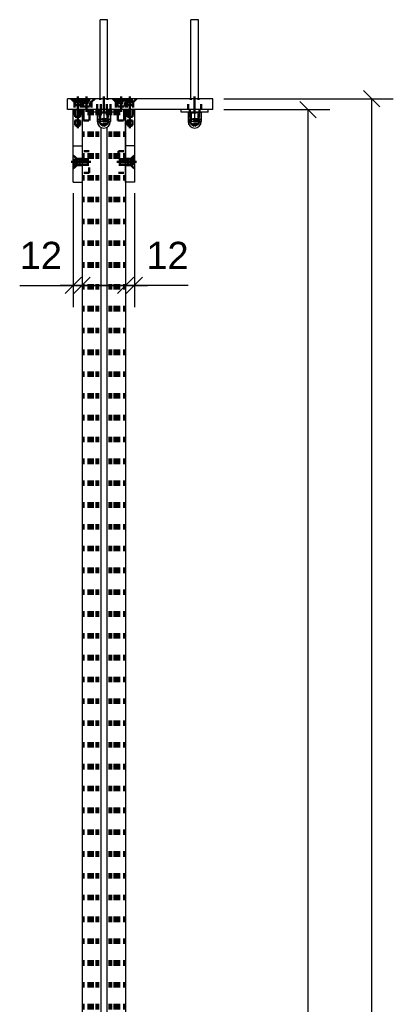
# Model space of a CAD drawing. Header units: millimetres. Extents: x -30 to 390, y -840 to -543.
# Tile 4 of 12: x 39 to 73, y -692 to -601. Entities that reach past the tile are written whole.
import ezdxf

# ---------------------------------------------------------------- set-up
doc = ezdxf.new("R2010")
doc.units = ezdxf.units.MM
doc.linetypes.add('DOT', pattern=[2, 0.5, -1.5])
doc.linetypes.add('STRICHPUNKT2', pattern=[18.5, 10, -4, 0.5, -4])
doc.layers.get('0').update_dxf_attribs({"linetype": 'CONTINUOUS'})
doc.layers.add('DIM49', color=4, linetype='CONTINUOUS')
doc.layers.add('TXT_DIM49', color=2, linetype='CONTINUOUS')
doc.layers.add('LE_ALL', color=7, linetype='CONTINUOUS', lineweight=50)
doc.styles.add('ARIAL', font='arial.ttf')

# ---------------------------------------------------------------- blocks, each defined once
blk = doc.blocks.new('Profiel 60x60_00293', base_point=(47.273, -609.543))
for p, q in [((44.607, -609.543), (44.607, -809.544)), ((45.373, -609.543), (44.607, -609.543)), ((48.607, -609.543), (47.84, -609.543)), ((48.607, -609.543), (48.607, -809.544)), ((46.323, -611.159), (46.323, -807.929)), ((46.89, -611.159), (46.89, -807.929))]:
    blk.add_line(p, q)
at = {"layer": 'LE_ALL', "color": 3, "linetype": 'DOT'}
for p, q in [((44.74, -609.543), (44.74, -809.544)), ((44.74, -609.543), (44.74, -809.544)), ((45.205, -609.543), (45.205, -809.544)), ((45.28, -609.543), (45.28, -809.544)), ((45.307, -609.543), (45.307, -809.544)), ((45.34, -609.543), (45.34, -809.544)), ((45.394, -609.543), (45.394, -809.544)), ((45.407, -609.543), (45.407, -809.544)), ((45.447, -609.543), (45.447, -809.544)), ((45.453, -609.543), (45.453, -809.544)), ((45.473, -609.543), (45.473, -809.544)), ((45.49, -609.543), (45.49, -809.544)), ((45.533, -609.543), (45.533, -809.544)), ((45.613, -609.543), (45.613, -809.544)), ((45.94, -609.543), (45.94, -809.544)), ((46.073, -609.543), (46.073, -809.544)), ((47.14, -609.543), (47.14, -809.544)), ((47.273, -609.543), (47.273, -809.544)), ((47.6, -609.543), (47.6, -809.544)), ((47.68, -609.543), (47.68, -809.544)), ((47.723, -609.543), (47.723, -809.544)), ((47.74, -609.543), (47.74, -809.544)), ((47.76, -609.543), (47.76, -809.544)), ((47.767, -609.543), (47.767, -809.544)), ((47.807, -609.543), (47.807, -809.544)), ((47.819, -609.543), (47.819, -809.544)), ((47.873, -609.543), (47.873, -809.544)), ((47.907, -609.543), (47.907, -809.544)), ((47.933, -609.543), (47.933, -809.544)), ((48.008, -609.543), (48.008, -809.544)), ((48.473, -609.543), (48.473, -809.544)), ((48.473, -609.543), (48.473, -809.544))]:
    blk.add_line(p, q, dxfattribs=at)
for points in [[(46.323, -609.543), (46.323, -611.159)], [(46.89, -609.543), (46.89, -611.159)]]:
    blk.add_lwpolyline(points, dxfattribs=at)
blk = doc.blocks.new('Profiel 60x60_00292')
blk.add_blockref('Profiel 60x60_00293', (47.273, -609.543))
blk = doc.blocks.new('_D7', base_point=(63.839, -713.384))
at = {"layer": 'DIM49', "color": 1}
for p, q in [((66.089, -610.293), (64.589, -608.793)), ((57.607, -609.543), (67.339, -609.543)), ((65.339, -809.544), (65.339, -609.543))]:
    blk.add_line(p, q, dxfattribs=at)
blk = doc.blocks.new('Brede Strip 15x200_00298', base_point=(45.49, -810.253))
blk.add_blockref('_D7', (63.839, -713.384))
blk = doc.blocks.new('Brede Strip 15x200_00297')
blk.add_blockref('Brede Strip 15x200_00298', (45.49, -810.253))
blk = doc.blocks.new('Voetplaat + montage_00296')
blk.add_blockref('Brede Strip 15x200_00297', (0, 0))
blk = doc.blocks.new('_D3', base_point=(69.666, -713.384))
at = {"layer": 'DIM49', "color": 1}
for p, q in [((71.916, -609.293), (70.416, -607.793)), ((57.607, -608.543), (73.166, -608.543)), ((71.166, -608.543), (71.166, -810.544))]:
    blk.add_line(p, q, dxfattribs=at)
blk = doc.blocks.new('Brede Strip 15x200_00331', base_point=(44.557, -608.834))
for p, q in [((43.273, -609.543), (43.273, -608.543)), ((56.607, -609.543), (43.273, -609.543))]:
    blk.add_line(p, q)
blk.add_lwpolyline([(56.607, -609.543), (56.607, -608.543), (43.273, -608.543)])
at = {"layer": 'LE_ALL', "color": 3, "linetype": 'DOT'}
for p, q in [((43.598, -608.543), (43.907, -608.852)), ((43.907, -608.852), (44.507, -608.852)), ((43.907, -608.852), (43.907, -609.543)), ((44.266, -608.543), (44.557, -608.834)), ((44.557, -608.834), (45.49, -608.834)), ((44.557, -608.834), (44.557, -609.543)), ((46.007, -609.543), (46.007, -608.543)), ((46.34, -609.543), (46.34, -608.543)), ((46.873, -609.543), (46.873, -608.543)), ((47.207, -609.543), (47.207, -608.543)), ((47.432, -608.543), (47.723, -608.834)), ((47.723, -608.834), (48.657, -608.834)), ((47.723, -608.834), (47.723, -609.543)), ((48.398, -608.543), (48.707, -608.852)), ((48.707, -608.852), (49.307, -608.852)), ((48.707, -608.852), (48.707, -609.543)), ((54.34, -609.543), (54.34, -608.543)), ((55.54, -609.543), (55.54, -608.543))]:
    blk.add_line(p, q, dxfattribs=at)
for points in [[(44.815, -608.543), (44.507, -608.852), (44.507, -609.543)], [(45.781, -608.543), (45.49, -608.834), (45.49, -609.543)], [(48.948, -608.543), (48.657, -608.834), (48.657, -609.543)], [(49.615, -608.543), (49.307, -608.852), (49.307, -609.543)]]:
    blk.add_lwpolyline(points, dxfattribs=at)
blk.add_blockref('_D3', (69.666, -713.384))
blk = doc.blocks.new('_00333', base_point=(49.007, -608.343))
at = {"layer": 'LE_ALL', "color": 1, "linetype": 'STRICHPUNKT2'}
for p, q in [((44.207, -608.343), (44.207, -609.743)), ((44.207, -608.343), (44.207, -609.743)), ((44.207, -608.343), (44.207, -609.743)), ((45.023, -608.343), (45.023, -609.743)), ((45.023, -608.343), (45.023, -609.743)), ((46.607, -609.743), (46.607, -608.343)), ((46.607, -609.743), (46.607, -608.343)), ((46.607, -609.677), (46.607, -608.41)), ((48.19, -608.343), (48.19, -609.743)), ((48.19, -608.343), (48.19, -609.743)), ((49.007, -608.343), (49.007, -609.743)), ((49.007, -608.343), (49.007, -609.743)), ((49.007, -608.343), (49.007, -609.743)), ((54.94, -609.743), (54.94, -608.343)), ((54.94, -609.743), (54.94, -608.343))]:
    blk.add_line(p, q, dxfattribs=at)
blk = doc.blocks.new('_00332')
blk.add_blockref('_00333', (49.007, -608.343))
blk = doc.blocks.new('Brede Strip 15x200_00330')
for name, p in [('Brede Strip 15x200_00331', (44.557, -608.834)), ('_00332', (0, 0))]:
    blk.add_blockref(name, p)
blk = doc.blocks.new('Carrosseriering M12 (ISO 7093 _ DIN 9021)_00337', base_point=(47.04, -609.543))
for p, q in [((47.84, -609.543), (45.373, -609.543)), ((45.373, -609.763), (45.373, -609.543)), ((47.84, -609.763), (45.373, -609.763)), ((47.84, -609.763), (47.84, -609.543))]:
    blk.add_line(p, q)
at = {"layer": 'LE_ALL', "color": 3, "linetype": 'DOT'}
for p, q in [((46.173, -609.543), (46.173, -609.763)), ((47.04, -609.543), (47.04, -609.763))]:
    blk.add_line(p, q, dxfattribs=at)
blk = doc.blocks.new('Carrosseriering M12 (ISO 7093 _ DIN 9021)_00336')
blk.add_blockref('Carrosseriering M12 (ISO 7093 _ DIN 9021)_00337', (47.04, -609.543))
blk = doc.blocks.new('Hoge dopmoer (DIN 1587)-M12_00339', base_point=(47.011, -610.463))
for p, q in [((46.307, -609.763), (46.007, -609.788)), ((46.007, -609.763), (46.307, -609.763)), ((46.007, -609.788), (46.007, -609.763)), ((46.007, -609.788), (46.007, -610.405)), ((47.207, -609.788), (47.207, -610.405)), ((46.007, -610.405), (46.307, -610.43)), ((46.007, -610.43), (46.007, -610.405)), ((46.307, -610.43), (46.007, -610.43)), ((46.007, -610.43), (46.007, -610.63)), ((46.307, -610.43), (46.607, -610.405)), ((46.907, -610.43), (46.307, -610.43)), ((46.607, -610.405), (46.907, -610.43)), ((46.907, -610.43), (47.207, -610.405)), ((47.207, -610.43), (46.907, -610.43)), ((47.207, -610.405), (47.207, -610.43))]:
    blk.add_line(p, q)
for points in [[(46.607, -609.788), (46.307, -609.763), (46.907, -609.763), (46.607, -609.788), (46.607, -610.405)], [(47.207, -610.43), (47.207, -610.63), (46.007, -610.63)]]:
    blk.add_lwpolyline(points)
blk.add_lwpolyline([(47.207, -609.788), (46.907, -609.763), (47.207, -609.763)], close=True)
blk.add_arc((46.607, -610.63), 0.6, -180, 0)
at = {"layer": 'LE_ALL', "color": 3, "linetype": 'DOT'}
for p, q in [((46.207, -609.763), (46.207, -610.463)), ((47.007, -609.763), (47.007, -610.463)), ((47.011, -610.463), (46.203, -610.463)), ((46.203, -610.83), (46.203, -610.463)), ((47.011, -610.83), (46.203, -610.83)), ((46.267, -610.83), (46.607, -611.03)), ((46.947, -610.83), (46.607, -611.03)), ((47.011, -610.83), (47.011, -610.463))]:
    blk.add_line(p, q, dxfattribs=at)
blk = doc.blocks.new('GEWINDE_00341', base_point=(47.007, -609.763))
at = {"layer": 'LE_ALL', "color": 3, "linetype": 'DOT'}
for p, q in [((46.207, -609.763), (46.207, -610.463)), ((46.207, -609.763), (46.267, -609.798)), ((46.267, -609.798), (46.267, -610.403)), ((46.267, -609.798), (46.947, -609.798)), ((47.007, -609.763), (46.947, -609.798)), ((46.947, -609.798), (46.947, -610.403)), ((47.007, -609.763), (47.007, -610.463)), ((46.207, -610.463), (46.267, -610.403)), ((46.947, -610.403), (46.267, -610.403)), ((47.007, -610.463), (46.947, -610.403))]:
    blk.add_line(p, q, dxfattribs=at)
blk = doc.blocks.new('GEWINDE_00340')
blk.add_blockref('GEWINDE_00341', (47.007, -609.763))
blk = doc.blocks.new('Hoge dopmoer (DIN 1587)-M12_00338')
for name, p in [('Hoge dopmoer (DIN 1587)-M12_00339', (47.011, -610.463)), ('GEWINDE_00340', (0, 0))]:
    blk.add_blockref(name, p)
blk = doc.blocks.new('Draadstang-M12x140_00343', base_point=(46.947, -601.297))
for p, q in [((46.947, -601.297), (46.267, -601.297)), ((46.267, -608.543), (46.267, -601.297)), ((46.947, -608.543), (46.947, -601.297))]:
    blk.add_line(p, q)
at = {"layer": 'LE_ALL', "color": 3, "linetype": 'DOT'}
for p, q in [((46.267, -610.63), (46.267, -608.543)), ((46.947, -610.63), (46.947, -608.543))]:
    blk.add_line(p, q, dxfattribs=at)
blk = doc.blocks.new('Draadstang-M12x140_00342')
blk.add_blockref('Draadstang-M12x140_00343', (46.947, -601.297))
blk = doc.blocks.new('Montage_00335')
for name in ['Draadstang-M12x140_00342', 'Carrosseriering M12 (ISO 7093 _ DIN 9021)_00336', 'Hoge dopmoer (DIN 1587)-M12_00338']:
    blk.add_blockref(name, (0, 0))
blk = doc.blocks.new('Carrosseriering M12 (ISO 7093 _ DIN 9021)_00346', base_point=(55.373, -609.543))
for p, q in [((56.173, -609.543), (53.707, -609.543)), ((53.707, -609.763), (53.707, -609.543)), ((56.173, -609.763), (53.707, -609.763)), ((56.173, -609.763), (56.173, -609.543))]:
    blk.add_line(p, q)
at = {"layer": 'LE_ALL', "color": 3, "linetype": 'DOT'}
for p, q in [((54.507, -609.543), (54.507, -609.763)), ((55.373, -609.543), (55.373, -609.763))]:
    blk.add_line(p, q, dxfattribs=at)
blk = doc.blocks.new('Carrosseriering M12 (ISO 7093 _ DIN 9021)_00345')
blk.add_blockref('Carrosseriering M12 (ISO 7093 _ DIN 9021)_00346', (55.373, -609.543))
blk = doc.blocks.new('Hoge dopmoer (DIN 1587)-M12_00348', base_point=(55.344, -610.463))
for p, q in [((54.64, -609.763), (54.34, -609.788)), ((54.34, -609.763), (54.64, -609.763)), ((54.34, -609.788), (54.34, -609.763)), ((54.34, -609.788), (54.34, -610.405)), ((55.54, -609.788), (55.54, -610.405)), ((54.34, -610.405), (54.64, -610.43)), ((54.34, -610.43), (54.34, -610.405)), ((54.64, -610.43), (54.34, -610.43)), ((54.34, -610.43), (54.34, -610.63)), ((54.64, -610.43), (54.94, -610.405)), ((55.24, -610.43), (54.64, -610.43)), ((54.94, -610.405), (55.24, -610.43)), ((55.24, -610.43), (55.54, -610.405)), ((55.54, -610.43), (55.24, -610.43)), ((55.54, -610.405), (55.54, -610.43))]:
    blk.add_line(p, q)
for points in [[(54.94, -609.788), (54.64, -609.763), (55.24, -609.763), (54.94, -609.788), (54.94, -610.405)], [(55.54, -610.43), (55.54, -610.63), (54.34, -610.63)]]:
    blk.add_lwpolyline(points)
blk.add_lwpolyline([(55.54, -609.788), (55.24, -609.763), (55.54, -609.763)], close=True)
blk.add_arc((54.94, -610.63), 0.6, -180, 0)
at = {"layer": 'LE_ALL', "color": 3, "linetype": 'DOT'}
for p, q in [((54.54, -609.763), (54.54, -610.463)), ((55.34, -609.763), (55.34, -610.463)), ((55.344, -610.463), (54.536, -610.463)), ((54.536, -610.83), (54.536, -610.463)), ((55.344, -610.83), (54.536, -610.83)), ((54.6, -610.83), (54.94, -611.03)), ((55.28, -610.83), (54.94, -611.03)), ((55.344, -610.83), (55.344, -610.463))]:
    blk.add_line(p, q, dxfattribs=at)
blk = doc.blocks.new('GEWINDE_00350', base_point=(55.34, -610.463))
at = {"layer": 'LE_ALL', "color": 3, "linetype": 'DOT'}
for p, q in [((54.54, -609.763), (54.6, -609.798)), ((54.54, -609.763), (54.54, -610.463)), ((54.6, -609.798), (54.6, -610.403)), ((54.6, -609.798), (55.28, -609.798)), ((55.34, -609.763), (55.28, -609.798)), ((55.28, -609.798), (55.28, -610.403)), ((55.34, -609.763), (55.34, -610.463)), ((54.54, -610.463), (54.6, -610.403)), ((55.28, -610.403), (54.6, -610.403)), ((55.34, -610.463), (55.28, -610.403))]:
    blk.add_line(p, q, dxfattribs=at)
blk = doc.blocks.new('GEWINDE_00349')
blk.add_blockref('GEWINDE_00350', (55.34, -610.463))
blk = doc.blocks.new('Hoge dopmoer (DIN 1587)-M12_00347')
for name, p in [('Hoge dopmoer (DIN 1587)-M12_00348', (55.344, -610.463)), ('GEWINDE_00349', (0, 0))]:
    blk.add_blockref(name, p)
blk = doc.blocks.new('Draadstang-M12x140_00352', base_point=(55.28, -601.297))
for p, q in [((55.28, -601.297), (54.6, -601.297)), ((54.6, -608.543), (54.6, -601.297)), ((55.28, -608.543), (55.28, -601.297))]:
    blk.add_line(p, q)
at = {"layer": 'LE_ALL', "color": 3, "linetype": 'DOT'}
for p, q in [((54.6, -610.63), (54.6, -608.543)), ((55.28, -610.63), (55.28, -608.543))]:
    blk.add_line(p, q, dxfattribs=at)
blk = doc.blocks.new('Draadstang-M12x140_00351')
blk.add_blockref('Draadstang-M12x140_00352', (55.28, -601.297))
blk = doc.blocks.new('Montage_00344')
for name in ['Draadstang-M12x140_00351', 'Carrosseriering M12 (ISO 7093 _ DIN 9021)_00345', 'Hoge dopmoer (DIN 1587)-M12_00347']:
    blk.add_blockref(name, (0, 0))
blk = doc.blocks.new('Montage voetplaat_00334')
for name in ['Montage_00335', 'Montage_00344']:
    blk.add_blockref(name, (0, 0))
blk = doc.blocks.new('Verzonken kopbout (DIN 7991_ISO 10642)-M10x30_00357', base_point=(48.473, -609.257))
at = {"layer": 'LE_ALL', "color": 3, "linetype": 'DOT'}
for p, q in [((47.523, -608.623), (47.523, -608.543)), ((47.523, -608.623), (48.857, -608.623)), ((47.857, -609.257), (47.857, -608.957)), ((47.857, -609.257), (48.523, -609.257)), ((48.473, -609.257), (47.907, -609.257)), ((47.907, -610.543), (47.907, -609.257)), ((47.959, -608.783), (47.959, -608.543)), ((48.075, -608.783), (48.075, -608.543)), ((48.306, -608.783), (48.306, -608.543)), ((48.421, -608.783), (48.421, -608.543)), ((48.473, -610.543), (48.473, -609.257)), ((48.857, -608.623), (48.523, -608.957)), ((48.523, -609.257), (48.523, -608.957)), ((48.857, -608.623), (48.857, -608.543)), ((47.907, -610.543), (48.473, -610.543))]:
    blk.add_line(p, q, dxfattribs=at)
for points in [[(47.523, -608.623), (47.857, -608.957), (48.523, -608.957)], [(47.959, -608.783), (48.075, -608.783), (48.306, -608.783), (48.421, -608.783)]]:
    blk.add_lwpolyline(points, dxfattribs=at)
blk = doc.blocks.new('Verzonken kopbout (DIN 7991_ISO 10642)-M10x30_00356')
blk.add_blockref('Verzonken kopbout (DIN 7991_ISO 10642)-M10x30_00357', (48.473, -609.257))
blk = doc.blocks.new('Verzonken kopbout (DIN 7991_ISO 10642)-M10x30_00359', base_point=(45.307, -609.257))
at = {"layer": 'LE_ALL', "color": 3, "linetype": 'DOT'}
for p, q in [((44.357, -608.623), (44.357, -608.543)), ((44.357, -608.623), (45.69, -608.623)), ((44.69, -609.257), (44.69, -608.957)), ((44.69, -609.257), (45.357, -609.257)), ((45.307, -609.257), (44.74, -609.257)), ((44.74, -610.543), (44.74, -609.257)), ((44.792, -608.783), (44.792, -608.543)), ((44.908, -608.783), (44.908, -608.543)), ((45.139, -608.783), (45.139, -608.543)), ((45.254, -608.783), (45.254, -608.543)), ((45.307, -610.543), (45.307, -609.257)), ((45.69, -608.623), (45.357, -608.957)), ((45.357, -609.257), (45.357, -608.957)), ((45.69, -608.623), (45.69, -608.543)), ((44.74, -610.543), (45.307, -610.543))]:
    blk.add_line(p, q, dxfattribs=at)
for points in [[(44.357, -608.623), (44.69, -608.957), (45.357, -608.957)], [(44.792, -608.783), (44.908, -608.783), (45.139, -608.783), (45.254, -608.783)]]:
    blk.add_lwpolyline(points, dxfattribs=at)
blk = doc.blocks.new('Verzonken kopbout (DIN 7991_ISO 10642)-M10x30_00358')
blk.add_blockref('Verzonken kopbout (DIN 7991_ISO 10642)-M10x30_00359', (45.307, -609.257))
blk = doc.blocks.new('Montage voetplaat_00353')
for name in ['Verzonken kopbout (DIN 7991_ISO 10642)-M10x30_00358', 'Verzonken kopbout (DIN 7991_ISO 10642)-M10x30_00356']:
    blk.add_blockref(name, (0, 0))
blk = doc.blocks.new('Voetplaat + montage_00329')
for name in ['Montage voetplaat_00334', 'Brede Strip 15x200_00330', 'Montage voetplaat_00353']:
    blk.add_blockref(name, (0, 0))
blk = doc.blocks.new('_D6', base_point=(38.887, -624.164))
at = {"layer": 'DIM49', "color": 1}
for p, q in [((43.807, -617.21), (43.807, -627.664)), ((38.887, -625.664), (50.607, -625.664)), ((43.057, -626.414), (44.557, -624.914)), ((45.357, -624.914), (43.857, -626.414))]:
    blk.add_line(p, q, dxfattribs=at)
at = {"layer": 'TXT_DIM49', "style": 'ARIAL'}
blk.add_text('12', height=2.5, dxfattribs=at).set_placement((38.887, -624.164))
blk = doc.blocks.new('Plaatwerk D_ 12_00389', base_point=(44.115, -614.644))
for p, q in [((43.807, -612.877), (43.807, -609.543)), ((43.807, -612.877), (44.607, -612.877)), ((43.807, -616.21), (43.807, -612.877)), ((44.607, -612.877), (44.607, -616.21)), ((43.807, -616.21), (44.607, -616.21))]:
    blk.add_line(p, q)
blk.add_lwpolyline([(43.807, -609.543), (44.607, -609.543), (44.607, -612.877)])
at = {"layer": 'LE_ALL', "color": 3, "linetype": 'DOT'}
for p, q in [((43.94, -609.543), (43.94, -610.543)), ((44.473, -609.543), (44.473, -610.543)), ((43.94, -610.543), (44.473, -610.543)), ((44.433, -610.957), (43.98, -610.957)), ((44.433, -610.957), (44.207, -611.088)), ((44.433, -610.543), (44.433, -610.957)), ((43.807, -614.952), (44.115, -614.644)), ((44.115, -614.644), (44.115, -614.044)), ((44.115, -614.644), (44.607, -614.644))]:
    blk.add_line(p, q, dxfattribs=at)
for points in [[(43.98, -610.543), (43.98, -610.957), (44.207, -611.088)], [(43.807, -613.735), (44.115, -614.044), (44.607, -614.044)]]:
    blk.add_lwpolyline(points, dxfattribs=at)
blk.add_blockref('_D6', (38.887, -624.164))
blk = doc.blocks.new('_00391', base_point=(43.607, -614.344))
at = {"layer": 'LE_ALL', "color": 1, "linetype": 'STRICHPUNKT2'}
for p, q in [((44.207, -609.41), (44.207, -611.244)), ((44.207, -609.41), (44.207, -611.244)), ((44.207, -609.41), (44.207, -611.244)), ((43.607, -614.344), (44.807, -614.344))]:
    blk.add_line(p, q, dxfattribs=at)
blk = doc.blocks.new('_00390')
blk.add_blockref('_00391', (43.607, -614.344))
blk = doc.blocks.new('DIN 76-M8_00393', base_point=(43.98, -609.543))
at = {"layer": 'LE_ALL', "color": 3, "linetype": 'DOT'}
for p, q in [((43.94, -609.543), (43.94, -610.543)), ((43.98, -609.543), (43.98, -610.543)), ((44.433, -609.543), (44.433, -610.543)), ((44.473, -609.543), (44.473, -610.543)), ((43.94, -610.543), (44.473, -610.543))]:
    blk.add_line(p, q, dxfattribs=at)
blk = doc.blocks.new('DIN 76-M8_00392')
blk.add_blockref('DIN 76-M8_00393', (43.98, -609.543))
blk = doc.blocks.new('Plaatwerk D_ 12_00388')
for name, p in [('_00390', (0, 0)), ('Plaatwerk D_ 12_00389', (44.115, -614.644)), ('DIN 76-M8_00392', (0, 0))]:
    blk.add_blockref(name, p)
blk = doc.blocks.new('_D4', base_point=(50.504, -624.164))
at = {"layer": 'DIM49', "color": 1}
for p, q in [((49.407, -617.21), (49.407, -627.664)), ((54.343, -625.664), (42.607, -625.664)), ((47.857, -626.414), (49.357, -624.914)), ((50.157, -624.914), (48.657, -626.414))]:
    blk.add_line(p, q, dxfattribs=at)
at = {"layer": 'TXT_DIM49', "style": 'ARIAL'}
blk.add_text('12', height=2.5, dxfattribs=at).set_placement((50.504, -624.164))
blk = doc.blocks.new('Plaatwerk D_ 12_00395', base_point=(49.098, -614.044))
for p, q in [((49.407, -609.543), (48.607, -609.543)), ((48.607, -612.877), (48.607, -609.543)), ((49.407, -612.877), (48.607, -612.877))]:
    blk.add_line(p, q)
blk.add_lwpolyline([(49.407, -609.543), (49.407, -612.877), (49.407, -616.21), (48.607, -616.21), (48.607, -612.877)])
at = {"layer": 'LE_ALL', "color": 3, "linetype": 'DOT'}
for p, q in [((48.74, -609.543), (48.74, -610.543)), ((49.273, -609.543), (49.273, -610.543)), ((48.74, -610.543), (49.273, -610.543)), ((49.233, -610.957), (48.78, -610.957)), ((49.233, -610.957), (49.007, -611.088)), ((49.233, -610.543), (49.233, -610.957)), ((49.407, -613.735), (49.098, -614.044)), ((49.098, -614.044), (48.607, -614.044)), ((49.098, -614.044), (49.098, -614.644))]:
    blk.add_line(p, q, dxfattribs=at)
for points in [[(48.78, -610.543), (48.78, -610.957), (49.007, -611.088)], [(49.407, -614.952), (49.098, -614.644), (48.607, -614.644)]]:
    blk.add_lwpolyline(points, dxfattribs=at)
blk.add_blockref('_D4', (50.504, -624.164))
blk = doc.blocks.new('_00397', base_point=(49.607, -614.344))
at = {"layer": 'LE_ALL', "color": 1, "linetype": 'STRICHPUNKT2'}
for p, q in [((49.007, -609.41), (49.007, -611.244)), ((49.007, -609.41), (49.007, -611.244)), ((49.007, -609.41), (49.007, -611.244)), ((49.607, -614.344), (48.407, -614.344))]:
    blk.add_line(p, q, dxfattribs=at)
blk = doc.blocks.new('_00396')
blk.add_blockref('_00397', (49.607, -614.344))
blk = doc.blocks.new('DIN 76-M8_00399', base_point=(48.78, -609.543))
at = {"layer": 'LE_ALL', "color": 3, "linetype": 'DOT'}
for p, q in [((48.74, -609.543), (48.74, -610.543)), ((48.78, -609.543), (48.78, -610.543)), ((49.233, -609.543), (49.233, -610.543)), ((49.273, -609.543), (49.273, -610.543)), ((48.74, -610.543), (49.273, -610.543))]:
    blk.add_line(p, q, dxfattribs=at)
blk = doc.blocks.new('DIN 76-M8_00398')
blk.add_blockref('DIN 76-M8_00399', (48.78, -609.543))
blk = doc.blocks.new('Plaatwerk D_ 12_00394')
for name, p in [('_00396', (0, 0)), ('Plaatwerk D_ 12_00395', (49.098, -614.044)), ('DIN 76-M8_00398', (0, 0))]:
    blk.add_blockref(name, p)
blk = doc.blocks.new('Verzonken kopbout (DIN 7991_ISO 10642)-M8x25_00406', base_point=(44.433, -609.124))
at = {"layer": 'LE_ALL', "color": 3, "linetype": 'DOT'}
for p, q in [((43.673, -608.607), (43.673, -608.543)), ((43.673, -608.607), (44.74, -608.607)), ((43.94, -609.124), (43.94, -608.874)), ((43.94, -609.124), (44.473, -609.124)), ((44.433, -609.124), (43.98, -609.124)), ((43.98, -610.21), (43.98, -609.124)), ((44.04, -608.743), (44.04, -608.543)), ((44.207, -608.743), (44.207, -608.543)), ((44.373, -608.743), (44.373, -608.543)), ((44.433, -610.21), (44.433, -609.124)), ((44.74, -608.607), (44.473, -608.874)), ((44.473, -609.124), (44.473, -608.874)), ((44.74, -608.607), (44.74, -608.543)), ((43.98, -610.21), (44.433, -610.21))]:
    blk.add_line(p, q, dxfattribs=at)
for points in [[(43.673, -608.607), (43.94, -608.874), (44.473, -608.874)], [(44.04, -608.743), (44.207, -608.743), (44.373, -608.743)]]:
    blk.add_lwpolyline(points, dxfattribs=at)
blk = doc.blocks.new('Verzonken kopbout (DIN 7991_ISO 10642)-M8x25_00405')
blk.add_blockref('Verzonken kopbout (DIN 7991_ISO 10642)-M8x25_00406', (44.433, -609.124))
blk = doc.blocks.new('Montage_00400')
blk.add_blockref('Verzonken kopbout (DIN 7991_ISO 10642)-M8x25_00405', (0, 0))
blk = doc.blocks.new('Verzonken kopbout (DIN 7991_ISO 10642)-M8x25_00413', base_point=(49.233, -609.124))
at = {"layer": 'LE_ALL', "color": 3, "linetype": 'DOT'}
for p, q in [((48.473, -608.607), (48.473, -608.543)), ((48.473, -608.607), (49.54, -608.607)), ((48.74, -609.124), (48.74, -608.874)), ((48.74, -609.124), (49.273, -609.124)), ((49.233, -609.124), (48.78, -609.124)), ((48.78, -610.21), (48.78, -609.124)), ((48.84, -608.743), (48.84, -608.543)), ((49.007, -608.743), (49.007, -608.543)), ((49.173, -608.743), (49.173, -608.543)), ((49.233, -610.21), (49.233, -609.124)), ((49.54, -608.607), (49.273, -608.874)), ((49.273, -609.124), (49.273, -608.874)), ((49.54, -608.607), (49.54, -608.543)), ((48.78, -610.21), (49.233, -610.21))]:
    blk.add_line(p, q, dxfattribs=at)
for points in [[(48.473, -608.607), (48.74, -608.874), (49.273, -608.874)], [(48.84, -608.743), (49.007, -608.743), (49.173, -608.743)]]:
    blk.add_lwpolyline(points, dxfattribs=at)
blk = doc.blocks.new('Verzonken kopbout (DIN 7991_ISO 10642)-M8x25_00412')
blk.add_blockref('Verzonken kopbout (DIN 7991_ISO 10642)-M8x25_00413', (49.233, -609.124))
blk = doc.blocks.new('Montage_00407')
blk.add_blockref('Verzonken kopbout (DIN 7991_ISO 10642)-M8x25_00412', (0, 0))
blk = doc.blocks.new('1011 Moerblok M8_00416', base_point=(44.74, -614.61))
at = {"layer": 'LE_ALL', "color": 3, "linetype": 'DOT'}
for p, q in [((44.74, -614.077), (45.273, -614.077)), ((44.74, -614.61), (45.273, -614.61)), ((45.273, -615.344), (44.74, -615.344))]:
    blk.add_line(p, q, dxfattribs=at)
blk.add_lwpolyline([(45.273, -615.344), (45.273, -613.344), (44.74, -613.344)], dxfattribs=at)
blk = doc.blocks.new('DIN 13-M8_00418', base_point=(44.74, -614.117))
at = {"layer": 'LE_ALL', "color": 3, "linetype": 'DOT'}
for p, q in [((44.74, -614.077), (45.273, -614.077)), ((44.74, -614.117), (45.273, -614.117)), ((44.74, -614.57), (45.273, -614.57)), ((44.74, -614.61), (45.273, -614.61))]:
    blk.add_line(p, q, dxfattribs=at)
blk = doc.blocks.new('DIN 13-M8_00417')
blk.add_blockref('DIN 13-M8_00418', (44.74, -614.117))
blk = doc.blocks.new('_00420', base_point=(44.607, -614.344))
at = {"layer": 'LE_ALL', "color": 1, "linetype": 'STRICHPUNKT2'}
blk.add_line((44.607, -614.344), (45.407, -614.344), dxfattribs=at)
blk = doc.blocks.new('_00419')
blk.add_blockref('_00420', (44.607, -614.344))
blk = doc.blocks.new('1011 Moerblok M8_00415')
for name, p in [('1011 Moerblok M8_00416', (44.74, -614.61)), ('_00419', (0, 0)), ('DIN 13-M8_00417', (0, 0))]:
    blk.add_blockref(name, p)
blk = doc.blocks.new('Verzonken kopbout (DIN 7991_ISO 10642)-M8x20_00422', base_point=(44.387, -614.57))
at = {"layer": 'LE_ALL', "color": 3, "linetype": 'DOT'}
for p, q in [((43.871, -613.81), (43.807, -613.81)), ((44.007, -614.151), (43.807, -614.151)), ((44.007, -614.247), (43.807, -614.247)), ((44.007, -614.44), (43.807, -614.44)), ((44.007, -614.536), (43.807, -614.536)), ((43.871, -614.877), (44.137, -614.61)), ((44.007, -614.247), (44.007, -614.151)), ((44.007, -614.44), (44.007, -614.247)), ((44.007, -614.536), (44.007, -614.44)), ((44.137, -614.61), (44.137, -614.077)), ((44.387, -614.077), (44.137, -614.077)), ((44.387, -614.57), (44.387, -614.117)), ((45.14, -614.117), (44.387, -614.117)), ((45.14, -614.57), (44.387, -614.57)), ((43.871, -614.877), (43.807, -614.877))]:
    blk.add_line(p, q, dxfattribs=at)
for points in [[(43.871, -614.877), (43.871, -613.81), (44.137, -614.077)], [(44.387, -614.077), (44.387, -614.61), (44.137, -614.61)]]:
    blk.add_lwpolyline(points, dxfattribs=at)
blk = doc.blocks.new('GEWINDE_00424', base_point=(44.607, -614.57))
at = {"layer": 'LE_ALL', "color": 3, "linetype": 'DOT'}
for p, q in [((44.387, -614.61), (44.387, -614.077)), ((44.387, -614.077), (44.607, -614.077)), ((44.387, -614.117), (44.607, -614.117)), ((44.387, -614.57), (44.607, -614.57)), ((44.387, -614.61), (44.607, -614.61)), ((44.607, -614.077), (45.14, -614.077)), ((44.607, -614.117), (45.14, -614.117)), ((44.607, -614.57), (45.14, -614.57)), ((44.607, -614.61), (45.14, -614.61)), ((45.14, -614.077), (45.14, -614.61))]:
    blk.add_line(p, q, dxfattribs=at)
blk = doc.blocks.new('GEWINDE_00423')
blk.add_blockref('GEWINDE_00424', (44.607, -614.57))
blk = doc.blocks.new('Verzonken kopbout (DIN 7991_ISO 10642)-M8x20_00421')
for name, p in [('Verzonken kopbout (DIN 7991_ISO 10642)-M8x20_00422', (44.387, -614.57)), ('GEWINDE_00423', (0, 0))]:
    blk.add_blockref(name, p)
blk = doc.blocks.new('Montage baluster_00414')
for name in ['Verzonken kopbout (DIN 7991_ISO 10642)-M8x20_00421', '1011 Moerblok M8_00415']:
    blk.add_blockref(name, (0, 0))
blk = doc.blocks.new('1011 Moerblok M8_00427', base_point=(48.473, -614.077))
at = {"layer": 'LE_ALL', "color": 3, "linetype": 'DOT'}
for p, q in [((47.94, -613.344), (48.473, -613.344)), ((48.473, -614.077), (47.94, -614.077)), ((48.473, -614.61), (47.94, -614.61))]:
    blk.add_line(p, q, dxfattribs=at)
blk.add_lwpolyline([(47.94, -613.344), (47.94, -615.344), (48.473, -615.344)], dxfattribs=at)
blk = doc.blocks.new('DIN 13-M8_00429', base_point=(48.473, -614.57))
at = {"layer": 'LE_ALL', "color": 3, "linetype": 'DOT'}
for p, q in [((48.473, -614.077), (47.94, -614.077)), ((48.473, -614.117), (47.94, -614.117)), ((48.473, -614.57), (47.94, -614.57)), ((48.473, -614.61), (47.94, -614.61))]:
    blk.add_line(p, q, dxfattribs=at)
blk = doc.blocks.new('DIN 13-M8_00428')
blk.add_blockref('DIN 13-M8_00429', (48.473, -614.57))
blk = doc.blocks.new('_00431', base_point=(48.607, -614.344))
at = {"layer": 'LE_ALL', "color": 1, "linetype": 'STRICHPUNKT2'}
blk.add_line((48.607, -614.344), (47.807, -614.344), dxfattribs=at)
blk = doc.blocks.new('_00430')
blk.add_blockref('_00431', (48.607, -614.344))
blk = doc.blocks.new('1011 Moerblok M8_00426')
for name, p in [('1011 Moerblok M8_00427', (48.473, -614.077)), ('_00430', (0, 0)), ('DIN 13-M8_00428', (0, 0))]:
    blk.add_blockref(name, p)
blk = doc.blocks.new('Verzonken kopbout (DIN 7991_ISO 10642)-M8x20_00433', base_point=(48.826, -614.117))
at = {"layer": 'LE_ALL', "color": 3, "linetype": 'DOT'}
for p, q in [((49.343, -613.81), (49.076, -614.077)), ((49.343, -613.81), (49.407, -613.81)), ((48.073, -614.117), (48.826, -614.117)), ((48.073, -614.57), (48.826, -614.57)), ((48.826, -614.117), (48.826, -614.57)), ((48.826, -614.61), (49.076, -614.61)), ((49.076, -614.077), (49.076, -614.61)), ((49.207, -614.151), (49.407, -614.151)), ((49.207, -614.247), (49.407, -614.247)), ((49.207, -614.44), (49.407, -614.44)), ((49.207, -614.536), (49.407, -614.536)), ((49.343, -614.877), (49.407, -614.877))]:
    blk.add_line(p, q, dxfattribs=at)
for points in [[(49.343, -613.81), (49.343, -614.877), (49.076, -614.61)], [(48.826, -614.61), (48.826, -614.077), (49.076, -614.077)], [(49.207, -614.151), (49.207, -614.247), (49.207, -614.44), (49.207, -614.536)]]:
    blk.add_lwpolyline(points, dxfattribs=at)
blk = doc.blocks.new('GEWINDE_00435', base_point=(48.607, -614.117))
at = {"layer": 'LE_ALL', "color": 3, "linetype": 'DOT'}
for p, q in [((48.073, -614.61), (48.073, -614.077)), ((48.607, -614.077), (48.073, -614.077)), ((48.607, -614.117), (48.073, -614.117)), ((48.607, -614.57), (48.073, -614.57)), ((48.607, -614.61), (48.073, -614.61)), ((48.826, -614.077), (48.607, -614.077)), ((48.826, -614.117), (48.607, -614.117)), ((48.826, -614.57), (48.607, -614.57)), ((48.826, -614.61), (48.607, -614.61)), ((48.826, -614.077), (48.826, -614.61))]:
    blk.add_line(p, q, dxfattribs=at)
blk = doc.blocks.new('GEWINDE_00434')
blk.add_blockref('GEWINDE_00435', (48.607, -614.117))
blk = doc.blocks.new('Verzonken kopbout (DIN 7991_ISO 10642)-M8x20_00432')
for name, p in [('Verzonken kopbout (DIN 7991_ISO 10642)-M8x20_00433', (48.826, -614.117)), ('GEWINDE_00434', (0, 0))]:
    blk.add_blockref(name, p)
blk = doc.blocks.new('Montage baluster_00425')
for name in ['1011 Moerblok M8_00426', 'Verzonken kopbout (DIN 7991_ISO 10642)-M8x20_00432']:
    blk.add_blockref(name, (0, 0))
blk = doc.blocks.new('Schoren + montage_00387')
for name in ['Plaatwerk D_ 12_00388', 'Plaatwerk D_ 12_00394', 'Montage_00400', 'Montage_00407', 'Montage baluster_00414', 'Montage baluster_00425']:
    blk.add_blockref(name, (0, 0))
blk = doc.blocks.new('Eind koker - ihw op maat maken_00291')
for name in ['Voetplaat + montage_00329', 'Voetplaat + montage_00296', 'Schoren + montage_00387', 'Profiel 60x60_00292']:
    blk.add_blockref(name, (0, 0))
blk = doc.blocks.new('_A3D0012_00290')
blk.add_blockref('Eind koker - ihw op maat maken_00291', (0, 0))
blk = doc.blocks.new('_ANS0012_00289')
blk.add_blockref('_A3D0012_00290', (0, 0))

msp = doc.modelspace()

# ---------------------------------------------------------------- block references
msp.add_blockref('_ANS0012_00289', (0, 0))

doc.saveas('drawing.dxf')
